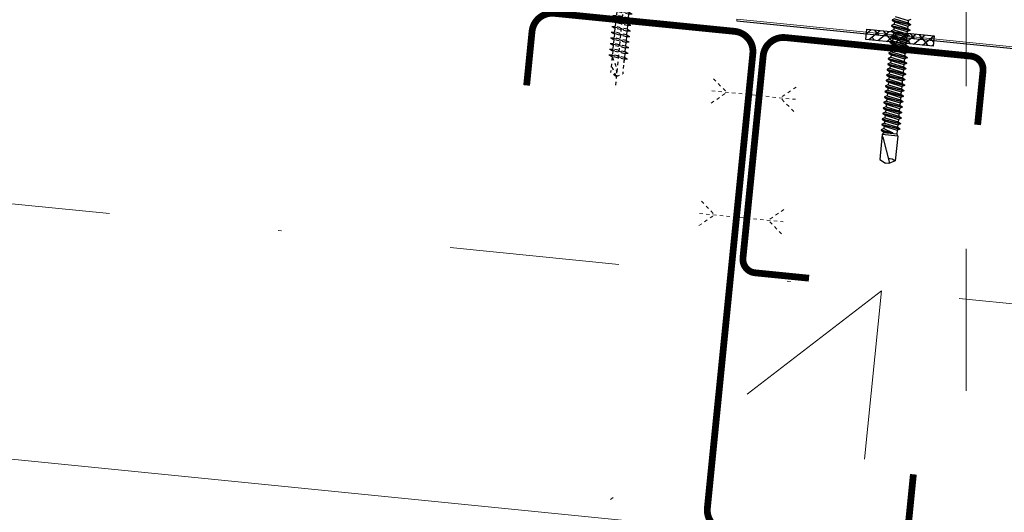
# Model space of a CAD drawing. Header units: millimetres. Extents: x 22865 to 60762, y -18816 to 15611.
# Tile 133 of 256: x 25613 to 25643, y 8743 to 8757. Entities that reach past the tile are written whole.
import ezdxf

# ---------------------------------------------------------------- set-up
doc = ezdxf.new("R2010")
doc.units = ezdxf.units.MM
for name, pattern in [('1_12', [3, 1, -1, 0, -1]), ('CENTER', [2, 1.25, -0.25, 0.25, -0.25]), ('DASHED', [15, 7, -8]), ('DASHED2', [0.375, 0.25, -0.125]), ('HIDDEN', [0.375, 0.25, -0.125])]:
    doc.linetypes.add(name, pattern=pattern)
for name, color, linetype in [('18', 1, 'Continuous'), ('35', 3, 'Continuous'), ('_izol', 1, 'Continuous'), ('GR_018', 1, 'Continuous'), ('Hatch', 8, 'Continuous'), ('plyty warstwowe PIR', 200, 'Continuous'), ('WYMIARY', 6, 'Continuous')]:
    doc.layers.add(name, color=color, linetype=linetype)
for name, color, linetype, lineweight in [('25lp', 2, 'DASHED2', 13), ('CIENKA', 1, 'Continuous', 13), ('projekt', 6, 'Continuous', 9)]:
    doc.layers.add(name, color=color, linetype=linetype, lineweight=lineweight)
doc.layers.add('OSIE SCIAN', color=151, linetype='Continuous', lineweight=18, plot=False)
doc.styles.add('1-100', font='simplex.shx', dxfattribs={"width": 0.8, "height": 15})
doc.dimstyles.new('1-100', dxfattribs={"dimscale": 0.5, "dimtxt": 100, "dimasz": 1, "dimexe": 0.18, "dimexo": 0.0625, "dimgap": 5, "dimtad": 1, "dimdec": 1, "dimzin": 0, "dimdsep": 46, "dimtxsty": '1-100', "dimblk1": 'K', "dimblk2": 'K', "dimsah": 1, "dimcen": 0.09, "dimse1": 1, "dimse2": 1, "dimadec": 0, "dimazin": 0, "dimtfac": 1, "dimtdec": 1, "dimtofl": 0, "dimtmove": 0, "dimatfit": 3, "dimldrblk": 'K', "dimfxl": 0, "dimtolj": 1, "dimtzin": 0, "dimarcsym": 0})
pattern_1 = [(219.289407, (24168.03488, 8512.97254), (0.118732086, -0.145116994), []), (309.289407, (24168.03488, 8512.97254), (0.382581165, -0.171501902), [0.46875, -0.28125])]

# ---------------------------------------------------------------- blocks, each defined once
blk = doc.blocks.new('lacznik_k')
at = {"layer": '25lp', "ltscale": 0.4}
for p, q in [((-3.62, 12.25), (0, 7.95)), ((0, 12.43), (0, -12.43)), ((3.62, 12.25), (0, 7.95)), ((-3.62, -12.25), (0, -7.95)), ((3.62, -12.25), (0, -7.95))]:
    blk.add_line(p, q, dxfattribs=at)
blk = doc.blocks.new('Śruba ze łbem sześciokątnym - 6 x80 mm bok')
at = {"layer": 'GR_018', "linetype": 'Continuous'}
for p, q in [((-2.45, 9.21), (-3.68, 9.5)), ((-3.68, -9.5), (-3.68, 9.5)), ((-2.45, 9.21), (-2.45, -9.21)), ((0, 8.5), (-2.45, 8.5)), ((0, -8.5), (0, 8.5)), ((-11.29, -4.22), (-11.29, 4.22)), ((-6.38, 4.62), (-10.8, 4.62)), ((-6.38, -5.1), (-6.38, 5.1)), ((-5.65, 5.5), (-5.89, 5.5)), ((-5.15, -5.1), (-5.15, 5.1)), ((-6.38, 2.31), (-10.84, 2.31)), ((0, 2.25), (0.23, 2.25)), ((0.46, 3.5), (0.23, 2.25)), ((-6.38, -2.31), (-10.85, -2.31)), ((-6.38, -4.62), (-10.8, -4.62)), ((-5.65, -5.5), (-5.89, -5.5)), ((-2.45, -9.21), (-3.68, -9.5)), ((0, -8.5), (-2.45, -8.5))]:
    blk.add_line(p, q, dxfattribs=at)
at = {"layer": 'GR_018', "linetype": 'CENTER', "ltscale": 0.25}
blk.add_line((-21.49, 0), (40.3, 0), dxfattribs=at)
at = {"layer": 'GR_018', "linetype": 'HIDDEN', "ltscale": 0.25}
for p, q in [((1.03, -2.25), (0.23, 2.25)), ((0.46, 3.5), (1.14, 2.25)), ((1.71, -3.5), (0.46, 3.5)), ((1.14, 2.25), (3.02, 2.25)), ((1.94, -2.25), (1.14, 2.25)), ((3.25, 3.5), (3.02, 2.25)), ((3.82, -2.25), (3.02, 2.25)), ((4.49, -3.5), (3.25, 3.5)), ((3.25, 3.5), (3.92, 2.25)), ((4.72, -2.25), (3.92, 2.25)), ((3.92, 2.25), (5.81, 2.25)), ((6.04, 3.5), (5.81, 2.25)), ((6.61, -2.25), (5.81, 2.25)), ((6.04, 3.5), (6.71, 2.25)), ((7.28, -3.5), (6.04, 3.5)), ((7.51, -2.25), (6.71, 2.25)), ((6.71, 2.25), (8.6, 2.25)), ((8.82, 3.5), (8.6, 2.25)), ((9.4, -2.25), (8.6, 2.25)), ((8.82, 3.5), (9.5, 2.25)), ((10.07, -3.5), (8.82, 3.5)), ((9.5, 2.25), (11.38, 2.25)), ((10.3, -2.25), (9.5, 2.25)), ((11.61, 3.5), (11.38, 2.25)), ((12.18, -2.25), (11.38, 2.25)), ((12.86, -3.5), (11.61, 3.5)), ((11.61, 3.5), (12.29, 2.25)), ((13.09, -2.25), (12.29, 2.25)), ((12.29, 2.25), (14.17, 2.25)), ((14.4, 3.5), (14.17, 2.25)), ((14.97, -2.25), (14.17, 2.25)), ((15.65, -3.5), (14.4, 3.5)), ((14.4, 3.5), (15.07, 2.25)), ((15.07, 2.25), (16.96, 2.25)), ((15.87, -2.25), (15.07, 2.25)), ((17.19, 3.5), (16.96, 2.25)), ((17.76, -2.25), (16.96, 2.25)), ((18.43, -3.5), (17.19, 3.5)), ((17.19, 3.5), (17.86, 2.25)), ((18.66, -2.25), (17.86, 2.25)), ((17.86, 2.25), (19.75, 2.25)), ((19.97, 3.5), (19.75, 2.25)), ((20.55, -2.25), (19.75, 2.25)), ((19.97, 3.5), (20.65, 2.25)), ((21.22, -3.5), (19.97, 3.5)), ((21.45, -2.25), (20.65, 2.25)), ((20.65, 2.25), (22.53, 2.25)), ((22.76, 3.5), (22.53, 2.25)), ((23.33, -2.25), (22.53, 2.25)), ((22.76, 3.5), (23.44, 2.25)), ((24.01, -3.5), (22.76, 3.5)), ((24.24, -2.25), (23.44, 2.25)), ((23.44, 2.25), (25.32, 2.25)), ((25.55, 3.5), (25.32, 2.25)), ((26.12, -2.25), (25.32, 2.25)), ((25.55, 3.5), (26.22, 2.25)), ((26.8, -3.5), (25.55, 3.5)), ((26.22, 2.25), (28.11, 2.25)), ((27.02, -2.25), (26.22, 2.25)), ((26.55, 2.25), (34.16, 2.25)), ((35.75, 0), (30.71, 2.25)), ((35.75, 0), (34.16, 2.25)), ((35.75, 0), (34.16, -2.25)), ((0, -2.25), (1.03, -2.25)), ((1.71, -3.5), (1.03, -2.25)), ((1.71, -3.5), (1.94, -2.25)), ((1.94, -2.25), (3.82, -2.25)), ((4.49, -3.5), (3.82, -2.25)), ((4.49, -3.5), (4.72, -2.25)), ((4.72, -2.25), (6.61, -2.25)), ((7.28, -3.5), (6.61, -2.25)), ((7.28, -3.5), (7.51, -2.25)), ((7.51, -2.25), (9.4, -2.25)), ((10.07, -3.5), (9.4, -2.25)), ((10.07, -3.5), (10.3, -2.25)), ((10.3, -2.25), (12.18, -2.25)), ((12.86, -3.5), (12.18, -2.25)), ((12.86, -3.5), (13.09, -2.25)), ((13.09, -2.25), (14.97, -2.25)), ((15.65, -3.5), (14.97, -2.25)), ((15.65, -3.5), (15.87, -2.25)), ((15.87, -2.25), (17.76, -2.25)), ((18.43, -3.5), (17.76, -2.25)), ((18.43, -3.5), (18.66, -2.25)), ((18.66, -2.25), (20.55, -2.25)), ((21.22, -3.5), (20.55, -2.25)), ((21.22, -3.5), (21.45, -2.25)), ((21.45, -2.25), (23.33, -2.25)), ((24.01, -3.5), (23.33, -2.25)), ((24.01, -3.5), (24.24, -2.25)), ((24.24, -2.25), (26.12, -2.25)), ((26.8, -3.5), (26.12, -2.25)), ((26.55, -2.25), (34.16, -2.25)), ((26.8, -3.5), (27.02, -2.25)), ((27.02, -2.25), (28.91, -2.25))]:
    blk.add_line(p, q, dxfattribs=at)
at = {"layer": 'GR_018', "linetype": 'Continuous'}
for centre, major_axis, start_param, end_param in [((36.58, 0), (-41.91, 0), -0.28188, -0.093088), ((-8.82, 3.46), (2.47, 0), 2.531707, 3.751478), ((-10.8, 4.22), (-0.491, 0), -1.570796, 0), ((-5.89, 5.1), (-0.491, 0), -1.570796, 0), ((-5.65, 5.1), (-0.491, 0), 3.141593, 4.712389), ((-2.06, 0), (-9.23, 0), -0.312174, 0.312038), ((-8.82, -3.46), (2.47, 0), 2.531707, 3.751478), ((36.58, 0), (41.91, 0), 3.234681, 3.423473), ((-10.8, -4.22), (0.491, 0), 3.141593, 4.712389), ((-5.89, -5.1), (0.491, 0), 3.141593, 4.712389), ((-5.65, -5.1), (0.491, 0), 4.712389, 6.283185)]:
    blk.add_ellipse(centre, major_axis=major_axis, ratio=0.814815, start_param=start_param, end_param=end_param, dxfattribs=at)
at = {"layer": 'GR_018', "linetype": 'HIDDEN', "ltscale": 0.25}
blk.add_ellipse((35.75, 13.62), major_axis=(16.72, 0), ratio=0.814815, start_param=4.129475, end_param=4.712389, dxfattribs=at)
blk = doc.blocks.new('K')
for p, q in [((0, -19.114), (0, 19.114)), ((-19.114, 0), (19.114, 0))]:
    blk.add_line(p, q)
blk.add_circle((0, 0), 2.016)
blk = doc.blocks.new('*D537')
at = {"layer": 'WYMIARY', "color": 0, "lineweight": -2}
blk.add_line((25128.413, 8772.429), (25624.936, 8722.777), dxfattribs=at)
at = {"layer": 'WYMIARY', "color": 0, "linetype": 'ByBlock', "lineweight": -2, "xscale": 0.5, "yscale": 0.5, "zscale": 0.5}
for p, rotation in [((25127.915, 8772.479), 174.2894068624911), ((25625.434, 8722.727), 354.2894068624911)]:
    blk.add_blockref('K', p, dxfattribs=dict(at, rotation=rotation))
at = {"layer": 'WYMIARY', "color": 0, "ltscale": 0.2, "insert": (25377.669, 8757.553), "char_height": 15, "attachment_point": 5, "rotation": 354.2894, "style": '1-100'}
blk.add_mtext('\\A1;500.0', dxfattribs=at)
blk = doc.blocks.new('*D539')
at = {"layer": 'WYMIARY', "color": 0, "lineweight": -2}
for p, q in [((25624.936, 8722.777), (25624.439, 8722.826)), ((25630.906, 8722.18), (25661.397, 8719.131))]:
    blk.add_line(p, q, dxfattribs=at)
at = {"layer": 'WYMIARY', "color": 0, "linetype": 'ByBlock', "lineweight": -2, "xscale": 0.5, "yscale": 0.5, "zscale": 0.5}
for p, rotation in [((25625.434, 8722.727), 354.2894068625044), ((25630.409, 8722.229), 174.2894068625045)]:
    blk.add_blockref('K', p, dxfattribs=dict(at, rotation=rotation))
at = {"layer": 'WYMIARY', "color": 0, "ltscale": 0.2, "insert": (25647.396, 8730.581), "char_height": 15, "attachment_point": 5, "rotation": 354.2894, "style": '1-100'}
blk.add_mtext('\\A1;5.0', dxfattribs=at)
blk = doc.blocks.new('*D2029')
at = {"layer": 'WYMIARY', "color": 0, "lineweight": -2}
blk.add_arc((26268.914, 8693.902), 157.642, 174.47113, 179.81827, dxfattribs=at)
at = {"layer": 'WYMIARY', "color": 0, "linetype": 'ByBlock', "lineweight": -2, "xscale": 0.5, "yscale": 0.5, "zscale": 0.5}
for p, rotation in [((26112.054, 8709.588), 84.3802706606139), ((26111.272, 8693.902), 269.9091362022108)]:
    blk.add_blockref('K', p, dxfattribs=dict(at, rotation=rotation))
at = {"layer": 'WYMIARY', "color": 0, "ltscale": 0.2, "insert": (26101.58, 8704.066), "char_height": 15, "attachment_point": 5, "rotation": 86.5243, "style": '1-100'}
blk.add_mtext('\\A1;6%%d', dxfattribs=at)
blk = doc.blocks.new('*D2030')
at = {"layer": 'projekt', "color": 0, "lineweight": -2, "ltscale": 0.2}
blk.add_line((27131.166, 11439.666), (23567.166, 11439.666), dxfattribs=at)
at = {"layer": 'projekt', "color": 0, "linetype": 'ByBlock', "lineweight": -2, "xscale": 0.5, "yscale": 0.5, "zscale": 0.5, "rotation": 180}
blk.add_blockref('K', (23566.666, 11439.666), dxfattribs=at)
at = {"layer": 'projekt', "color": 0, "linetype": 'ByBlock', "lineweight": -2, "xscale": 0.5, "yscale": 0.5, "zscale": 0.5}
blk.add_blockref('K', (27131.666, 11439.666), dxfattribs=at)
at = {"layer": 'projekt', "color": 0, "ltscale": 0.2, "insert": (25349.166, 11449.666), "char_height": 15, "attachment_point": 5, "style": '1-100'}
blk.add_mtext('\\A1;3565.0', dxfattribs=at)

msp = doc.modelspace()

# ---------------------------------------------------------------- hatches: boundary and pattern name
at = {"layer": 'Hatch'}
h = msp.add_hatch(dxfattribs=at)
h.set_pattern_fill('ANSI38', color=256, scale=1.5, angle=354.2894, style=0)
h.set_pattern_definition(pattern_1)
h.paths.add_polyline_path([(25640.488, 8756.884), (25640.458, 8756.585), (25638.468, 8756.784), (25638.498, 8757.083)])
h = msp.add_hatch(dxfattribs=at)
h.set_pattern_fill('ANSI38', color=256, scale=1.5, angle=354.2894, style=0)
h.set_pattern_definition(pattern_1)
h.paths.add_polyline_path([(25640.488, 8756.884), (25640.458, 8756.585), (25638.468, 8756.784), (25638.498, 8757.083)])

# ---------------------------------------------------------------- linework, layer by layer
at = {"layer": '18'}
for p, q in [((25639.231, 8757.196), (25639.229, 8757.182)), ((25639.231, 8757.196), (25639.229, 8757.182)), ((25639.309, 8757.227), (25639.231, 8757.196)), ((25639.309, 8757.227), (25639.231, 8757.196)), ((25639.231, 8757.196), (25639.77, 8757.06)), ((25639.231, 8757.196), (25639.77, 8757.06)), ((25639.247, 8757.358), (25639.246, 8757.344)), ((25639.247, 8757.358), (25639.246, 8757.344)), ((25639.246, 8757.344), (25639.316, 8757.298)), ((25639.246, 8757.344), (25639.785, 8757.209)), ((25639.246, 8757.344), (25639.316, 8757.298)), ((25639.246, 8757.344), (25639.785, 8757.209)), ((25639.325, 8757.389), (25639.247, 8757.358)), ((25639.325, 8757.389), (25639.247, 8757.358)), ((25639.247, 8757.358), (25639.786, 8757.222)), ((25639.247, 8757.358), (25639.786, 8757.222)), ((25639.316, 8757.298), (25639.309, 8757.227)), ((25639.316, 8757.298), (25639.309, 8757.227)), ((25639.309, 8757.227), (25639.699, 8757.106)), ((25639.309, 8757.227), (25639.699, 8757.106)), ((25639.316, 8757.298), (25639.706, 8757.177)), ((25639.316, 8757.298), (25639.706, 8757.177)), ((25639.325, 8757.389), (25639.715, 8757.268)), ((25639.325, 8757.389), (25639.715, 8757.268)), ((25639.333, 8757.46), (25639.722, 8757.339)), ((25639.333, 8757.46), (25639.722, 8757.339)), ((25639.785, 8757.209), (25639.706, 8757.177)), ((25639.785, 8757.209), (25639.706, 8757.177)), ((25639.722, 8757.339), (25639.715, 8757.268)), ((25639.722, 8757.339), (25639.715, 8757.268)), ((25639.715, 8757.268), (25639.786, 8757.222)), ((25639.715, 8757.268), (25639.786, 8757.222)), ((25639.801, 8757.371), (25639.722, 8757.339)), ((25639.801, 8757.371), (25639.722, 8757.339)), ((25639.786, 8757.222), (25639.785, 8757.209)), ((25639.786, 8757.222), (25639.785, 8757.209)), ((25639.277, 8756.903), (25639.198, 8756.872)), ((25639.277, 8756.903), (25639.198, 8756.872)), ((25639.214, 8757.034), (25639.213, 8757.02)), ((25639.214, 8757.034), (25639.213, 8757.02)), ((25639.213, 8757.02), (25639.752, 8756.884)), ((25639.213, 8757.02), (25639.284, 8756.974)), ((25639.213, 8757.02), (25639.752, 8756.884)), ((25639.213, 8757.02), (25639.284, 8756.974)), ((25639.293, 8757.065), (25639.214, 8757.034)), ((25639.293, 8757.065), (25639.214, 8757.034)), ((25639.214, 8757.034), (25639.754, 8756.898)), ((25639.214, 8757.034), (25639.754, 8756.898)), ((25639.229, 8757.182), (25639.768, 8757.046)), ((25639.229, 8757.182), (25639.3, 8757.136)), ((25639.229, 8757.182), (25639.768, 8757.046)), ((25639.229, 8757.182), (25639.3, 8757.136)), ((25639.284, 8756.974), (25639.277, 8756.903)), ((25639.284, 8756.974), (25639.277, 8756.903)), ((25639.277, 8756.903), (25639.667, 8756.782)), ((25639.277, 8756.903), (25639.667, 8756.782)), ((25639.284, 8756.974), (25639.674, 8756.853)), ((25639.284, 8756.974), (25639.674, 8756.853)), ((25639.3, 8757.136), (25639.293, 8757.065)), ((25639.3, 8757.136), (25639.293, 8757.065)), ((25639.293, 8757.065), (25639.683, 8756.944)), ((25639.293, 8757.065), (25639.683, 8756.944)), ((25639.3, 8757.136), (25639.69, 8757.015)), ((25639.3, 8757.136), (25639.69, 8757.015)), ((25639.69, 8757.015), (25639.683, 8756.944)), ((25639.69, 8757.015), (25639.683, 8756.944)), ((25639.683, 8756.944), (25639.754, 8756.898)), ((25639.683, 8756.944), (25639.754, 8756.898)), ((25639.768, 8757.046), (25639.69, 8757.015)), ((25639.768, 8757.046), (25639.69, 8757.015)), ((25639.706, 8757.177), (25639.699, 8757.106)), ((25639.706, 8757.177), (25639.699, 8757.106)), ((25639.699, 8757.106), (25639.77, 8757.06)), ((25639.699, 8757.106), (25639.77, 8757.06)), ((25639.754, 8756.898), (25639.752, 8756.884)), ((25639.754, 8756.898), (25639.752, 8756.884)), ((25639.77, 8757.06), (25639.768, 8757.046)), ((25639.77, 8757.06), (25639.768, 8757.046)), ((25639.77, 8757.06), (25639.768, 8757.046)), ((25639.77, 8757.06), (25639.768, 8757.046)), ((25639.182, 8756.709), (25639.181, 8756.696)), ((25639.182, 8756.709), (25639.181, 8756.696)), ((25639.181, 8756.696), (25639.251, 8756.65)), ((25639.181, 8756.696), (25639.72, 8756.56)), ((25639.181, 8756.696), (25639.251, 8756.65)), ((25639.181, 8756.696), (25639.72, 8756.56)), ((25639.261, 8756.741), (25639.182, 8756.709)), ((25639.261, 8756.741), (25639.182, 8756.709)), ((25639.182, 8756.709), (25639.721, 8756.574)), ((25639.182, 8756.709), (25639.721, 8756.574)), ((25639.198, 8756.872), (25639.197, 8756.858)), ((25639.198, 8756.872), (25639.197, 8756.858)), ((25639.197, 8756.858), (25639.736, 8756.722)), ((25639.197, 8756.858), (25639.268, 8756.812)), ((25639.197, 8756.858), (25639.736, 8756.722)), ((25639.197, 8756.858), (25639.268, 8756.812)), ((25639.198, 8756.872), (25639.737, 8756.736)), ((25639.198, 8756.872), (25639.737, 8756.736)), ((25639.251, 8756.65), (25639.244, 8756.579)), ((25639.251, 8756.65), (25639.244, 8756.579)), ((25639.251, 8756.65), (25639.641, 8756.529)), ((25639.251, 8756.65), (25639.641, 8756.529)), ((25639.268, 8756.812), (25639.261, 8756.741)), ((25639.268, 8756.812), (25639.261, 8756.741)), ((25639.261, 8756.741), (25639.65, 8756.62)), ((25639.261, 8756.741), (25639.65, 8756.62)), ((25639.268, 8756.812), (25639.658, 8756.691)), ((25639.268, 8756.812), (25639.658, 8756.691)), ((25639.658, 8756.691), (25639.65, 8756.62)), ((25639.658, 8756.691), (25639.65, 8756.62)), ((25639.65, 8756.62), (25639.721, 8756.574)), ((25639.65, 8756.62), (25639.721, 8756.574)), ((25639.736, 8756.722), (25639.658, 8756.691)), ((25639.736, 8756.722), (25639.658, 8756.691)), ((25639.674, 8756.853), (25639.667, 8756.782)), ((25639.674, 8756.853), (25639.667, 8756.782)), ((25639.667, 8756.782), (25639.737, 8756.736)), ((25639.667, 8756.782), (25639.737, 8756.736)), ((25639.752, 8756.884), (25639.674, 8756.853)), ((25639.752, 8756.884), (25639.674, 8756.853)), ((25639.737, 8756.736), (25639.736, 8756.722)), ((25639.737, 8756.736), (25639.736, 8756.722)), ((25639.15, 8756.385), (25639.148, 8756.372)), ((25639.15, 8756.385), (25639.148, 8756.372)), ((25639.148, 8756.372), (25639.687, 8756.236)), ((25639.148, 8756.372), (25639.219, 8756.326)), ((25639.148, 8756.372), (25639.687, 8756.236)), ((25639.148, 8756.372), (25639.219, 8756.326)), ((25639.228, 8756.417), (25639.15, 8756.385)), ((25639.228, 8756.417), (25639.15, 8756.385)), ((25639.15, 8756.385), (25639.689, 8756.249)), ((25639.15, 8756.385), (25639.689, 8756.249)), ((25639.166, 8756.547), (25639.164, 8756.534)), ((25639.166, 8756.547), (25639.164, 8756.534)), ((25639.164, 8756.534), (25639.235, 8756.488)), ((25639.164, 8756.534), (25639.704, 8756.398)), ((25639.164, 8756.534), (25639.235, 8756.488)), ((25639.164, 8756.534), (25639.704, 8756.398)), ((25639.244, 8756.579), (25639.166, 8756.547)), ((25639.244, 8756.579), (25639.166, 8756.547)), ((25639.166, 8756.547), (25639.705, 8756.412)), ((25639.166, 8756.547), (25639.705, 8756.412)), ((25639.219, 8756.326), (25639.212, 8756.254)), ((25639.219, 8756.326), (25639.212, 8756.254)), ((25639.219, 8756.326), (25639.609, 8756.205)), ((25639.219, 8756.326), (25639.609, 8756.205)), ((25639.235, 8756.488), (25639.228, 8756.417)), ((25639.235, 8756.488), (25639.228, 8756.417)), ((25639.228, 8756.417), (25639.618, 8756.296)), ((25639.228, 8756.417), (25639.618, 8756.296)), ((25639.235, 8756.488), (25639.625, 8756.367)), ((25639.235, 8756.488), (25639.625, 8756.367)), ((25639.244, 8756.579), (25639.634, 8756.458)), ((25639.244, 8756.579), (25639.634, 8756.458)), ((25639.625, 8756.367), (25639.618, 8756.296)), ((25639.625, 8756.367), (25639.618, 8756.296)), ((25639.704, 8756.398), (25639.625, 8756.367)), ((25639.704, 8756.398), (25639.625, 8756.367)), ((25639.641, 8756.529), (25639.634, 8756.458)), ((25639.641, 8756.529), (25639.634, 8756.458)), ((25639.634, 8756.458), (25639.705, 8756.412)), ((25639.634, 8756.458), (25639.705, 8756.412)), ((25639.72, 8756.56), (25639.641, 8756.529)), ((25639.72, 8756.56), (25639.641, 8756.529)), ((25639.705, 8756.412), (25639.704, 8756.398)), ((25639.705, 8756.412), (25639.704, 8756.398)), ((25639.721, 8756.574), (25639.72, 8756.56)), ((25639.721, 8756.574), (25639.72, 8756.56)), ((25639.721, 8756.574), (25639.72, 8756.56)), ((25639.721, 8756.574), (25639.72, 8756.56)), ((25639.117, 8756.061), (25639.116, 8756.048)), ((25639.117, 8756.061), (25639.116, 8756.048)), ((25639.116, 8756.048), (25639.187, 8756.001)), ((25639.116, 8756.048), (25639.655, 8755.912)), ((25639.116, 8756.048), (25639.187, 8756.001)), ((25639.116, 8756.048), (25639.655, 8755.912)), ((25639.196, 8756.092), (25639.117, 8756.061)), ((25639.196, 8756.092), (25639.117, 8756.061)), ((25639.117, 8756.061), (25639.656, 8755.925)), ((25639.117, 8756.061), (25639.656, 8755.925)), ((25639.133, 8756.223), (25639.132, 8756.21)), ((25639.133, 8756.223), (25639.132, 8756.21)), ((25639.132, 8756.21), (25639.203, 8756.163)), ((25639.132, 8756.21), (25639.671, 8756.074)), ((25639.132, 8756.21), (25639.203, 8756.163)), ((25639.132, 8756.21), (25639.671, 8756.074)), ((25639.212, 8756.254), (25639.133, 8756.223)), ((25639.212, 8756.254), (25639.133, 8756.223)), ((25639.133, 8756.223), (25639.673, 8756.087)), ((25639.133, 8756.223), (25639.673, 8756.087)), ((25639.203, 8756.163), (25639.196, 8756.092)), ((25639.203, 8756.163), (25639.196, 8756.092)), ((25639.196, 8756.092), (25639.586, 8755.972)), ((25639.196, 8756.092), (25639.586, 8755.972)), ((25639.203, 8756.163), (25639.593, 8756.043)), ((25639.203, 8756.163), (25639.593, 8756.043)), ((25639.212, 8756.254), (25639.602, 8756.134)), ((25639.212, 8756.254), (25639.602, 8756.134)), ((25639.593, 8756.043), (25639.586, 8755.972)), ((25639.593, 8756.043), (25639.586, 8755.972)), ((25639.671, 8756.074), (25639.593, 8756.043)), ((25639.671, 8756.074), (25639.593, 8756.043)), ((25639.609, 8756.205), (25639.602, 8756.134)), ((25639.609, 8756.205), (25639.602, 8756.134)), ((25639.602, 8756.134), (25639.673, 8756.087)), ((25639.602, 8756.134), (25639.673, 8756.087)), ((25639.687, 8756.236), (25639.609, 8756.205)), ((25639.687, 8756.236), (25639.609, 8756.205)), ((25639.618, 8756.296), (25639.689, 8756.249)), ((25639.618, 8756.296), (25639.689, 8756.249)), ((25639.673, 8756.087), (25639.671, 8756.074)), ((25639.673, 8756.087), (25639.671, 8756.074)), ((25639.673, 8756.087), (25639.671, 8756.074)), ((25639.673, 8756.087), (25639.671, 8756.074)), ((25639.689, 8756.249), (25639.687, 8756.236)), ((25639.689, 8756.249), (25639.687, 8756.236)), ((25639.085, 8755.737), (25639.083, 8755.723)), ((25639.085, 8755.737), (25639.083, 8755.723)), ((25639.163, 8755.768), (25639.085, 8755.737)), ((25639.163, 8755.768), (25639.085, 8755.737)), ((25639.085, 8755.737), (25639.624, 8755.601)), ((25639.085, 8755.737), (25639.624, 8755.601)), ((25639.101, 8755.899), (25639.1, 8755.886)), ((25639.101, 8755.899), (25639.1, 8755.886)), ((25639.1, 8755.886), (25639.639, 8755.75)), ((25639.1, 8755.886), (25639.17, 8755.839)), ((25639.1, 8755.886), (25639.639, 8755.75)), ((25639.1, 8755.886), (25639.17, 8755.839)), ((25639.18, 8755.93), (25639.101, 8755.899)), ((25639.18, 8755.93), (25639.101, 8755.899)), ((25639.101, 8755.899), (25639.64, 8755.763)), ((25639.101, 8755.899), (25639.64, 8755.763)), ((25639.17, 8755.839), (25639.163, 8755.768)), ((25639.17, 8755.839), (25639.163, 8755.768)), ((25639.163, 8755.768), (25639.553, 8755.647)), ((25639.163, 8755.768), (25639.553, 8755.647)), ((25639.17, 8755.839), (25639.56, 8755.718)), ((25639.17, 8755.839), (25639.56, 8755.718)), ((25639.187, 8756.001), (25639.18, 8755.93)), ((25639.187, 8756.001), (25639.18, 8755.93)), ((25639.18, 8755.93), (25639.569, 8755.809)), ((25639.18, 8755.93), (25639.569, 8755.809)), ((25639.187, 8756.001), (25639.577, 8755.881)), ((25639.187, 8756.001), (25639.577, 8755.881)), ((25639.639, 8755.75), (25639.56, 8755.718)), ((25639.639, 8755.75), (25639.56, 8755.718)), ((25639.577, 8755.881), (25639.569, 8755.809)), ((25639.577, 8755.881), (25639.569, 8755.809)), ((25639.569, 8755.809), (25639.64, 8755.763)), ((25639.569, 8755.809), (25639.64, 8755.763)), ((25639.655, 8755.912), (25639.577, 8755.881)), ((25639.655, 8755.912), (25639.577, 8755.881)), ((25639.586, 8755.972), (25639.656, 8755.925)), ((25639.586, 8755.972), (25639.656, 8755.925)), ((25639.64, 8755.763), (25639.639, 8755.75)), ((25639.64, 8755.763), (25639.639, 8755.75)), ((25639.656, 8755.925), (25639.655, 8755.912)), ((25639.656, 8755.925), (25639.655, 8755.912)), ((25639.131, 8755.444), (25639.052, 8755.413)), ((25639.131, 8755.444), (25639.052, 8755.413)), ((25639.069, 8755.575), (25639.067, 8755.561)), ((25639.069, 8755.575), (25639.067, 8755.561)), ((25639.067, 8755.561), (25639.606, 8755.426)), ((25639.067, 8755.561), (25639.138, 8755.515)), ((25639.067, 8755.561), (25639.606, 8755.426)), ((25639.067, 8755.561), (25639.138, 8755.515)), ((25639.147, 8755.606), (25639.069, 8755.575)), ((25639.147, 8755.606), (25639.069, 8755.575)), ((25639.069, 8755.575), (25639.608, 8755.439)), ((25639.069, 8755.575), (25639.608, 8755.439)), ((25639.083, 8755.723), (25639.154, 8755.677)), ((25639.083, 8755.723), (25639.623, 8755.588)), ((25639.083, 8755.723), (25639.154, 8755.677)), ((25639.083, 8755.723), (25639.623, 8755.588)), ((25639.138, 8755.515), (25639.131, 8755.444)), ((25639.138, 8755.515), (25639.131, 8755.444)), ((25639.131, 8755.444), (25639.521, 8755.323)), ((25639.131, 8755.444), (25639.521, 8755.323)), ((25639.138, 8755.515), (25639.528, 8755.394)), ((25639.138, 8755.515), (25639.528, 8755.394)), ((25639.154, 8755.677), (25639.147, 8755.606)), ((25639.154, 8755.677), (25639.147, 8755.606)), ((25639.147, 8755.606), (25639.537, 8755.485)), ((25639.147, 8755.606), (25639.537, 8755.485)), ((25639.154, 8755.677), (25639.544, 8755.556)), ((25639.154, 8755.677), (25639.544, 8755.556)), ((25639.544, 8755.556), (25639.537, 8755.485)), ((25639.544, 8755.556), (25639.537, 8755.485)), ((25639.537, 8755.485), (25639.608, 8755.439)), ((25639.537, 8755.485), (25639.608, 8755.439)), ((25639.623, 8755.588), (25639.544, 8755.556)), ((25639.623, 8755.588), (25639.544, 8755.556)), ((25639.56, 8755.718), (25639.553, 8755.647)), ((25639.56, 8755.718), (25639.553, 8755.647)), ((25639.553, 8755.647), (25639.624, 8755.601)), ((25639.553, 8755.647), (25639.624, 8755.601)), ((25639.624, 8755.601), (25639.623, 8755.588)), ((25639.624, 8755.601), (25639.623, 8755.588)), ((25639.036, 8755.251), (25639.035, 8755.237)), ((25639.036, 8755.251), (25639.035, 8755.237)), ((25639.035, 8755.237), (25639.574, 8755.101)), ((25639.035, 8755.237), (25639.106, 8755.191)), ((25639.035, 8755.237), (25639.574, 8755.101)), ((25639.035, 8755.237), (25639.106, 8755.191)), ((25639.115, 8755.282), (25639.036, 8755.251)), ((25639.115, 8755.282), (25639.036, 8755.251)), ((25639.036, 8755.251), (25639.575, 8755.115)), ((25639.036, 8755.251), (25639.575, 8755.115)), ((25639.052, 8755.413), (25639.051, 8755.399)), ((25639.052, 8755.413), (25639.051, 8755.399)), ((25639.051, 8755.399), (25639.122, 8755.353)), ((25639.051, 8755.399), (25639.59, 8755.263)), ((25639.051, 8755.399), (25639.122, 8755.353)), ((25639.051, 8755.399), (25639.59, 8755.263)), ((25639.052, 8755.413), (25639.592, 8755.277)), ((25639.052, 8755.413), (25639.592, 8755.277)), ((25639.106, 8755.191), (25639.098, 8755.12)), ((25639.106, 8755.191), (25639.098, 8755.12)), ((25639.106, 8755.191), (25639.495, 8755.07)), ((25639.106, 8755.191), (25639.495, 8755.07)), ((25639.122, 8755.353), (25639.115, 8755.282)), ((25639.122, 8755.353), (25639.115, 8755.282)), ((25639.115, 8755.282), (25639.505, 8755.161)), ((25639.115, 8755.282), (25639.505, 8755.161)), ((25639.122, 8755.353), (25639.512, 8755.232)), ((25639.122, 8755.353), (25639.512, 8755.232)), ((25639.512, 8755.232), (25639.505, 8755.161)), ((25639.512, 8755.232), (25639.505, 8755.161)), ((25639.505, 8755.161), (25639.575, 8755.115)), ((25639.505, 8755.161), (25639.575, 8755.115)), ((25639.59, 8755.263), (25639.512, 8755.232)), ((25639.59, 8755.263), (25639.512, 8755.232)), ((25639.528, 8755.394), (25639.521, 8755.323)), ((25639.528, 8755.394), (25639.521, 8755.323)), ((25639.521, 8755.323), (25639.592, 8755.277)), ((25639.521, 8755.323), (25639.592, 8755.277)), ((25639.606, 8755.426), (25639.528, 8755.394)), ((25639.606, 8755.426), (25639.528, 8755.394)), ((25639.592, 8755.277), (25639.59, 8755.263)), ((25639.592, 8755.277), (25639.59, 8755.263)), ((25639.608, 8755.439), (25639.606, 8755.426)), ((25639.608, 8755.439), (25639.606, 8755.426)), ((25639.004, 8754.926), (25639.002, 8754.913)), ((25639.004, 8754.926), (25639.002, 8754.913)), ((25639.002, 8754.913), (25639.542, 8754.777)), ((25639.002, 8754.913), (25639.073, 8754.867)), ((25639.002, 8754.913), (25639.542, 8754.777)), ((25639.002, 8754.913), (25639.073, 8754.867)), ((25639.082, 8754.958), (25639.004, 8754.926)), ((25639.082, 8754.958), (25639.004, 8754.926)), ((25639.004, 8754.926), (25639.543, 8754.791)), ((25639.004, 8754.926), (25639.543, 8754.791)), ((25639.02, 8755.088), (25639.019, 8755.075)), ((25639.02, 8755.088), (25639.019, 8755.075)), ((25639.019, 8755.075), (25639.089, 8755.029)), ((25639.019, 8755.075), (25639.558, 8754.939)), ((25639.019, 8755.075), (25639.089, 8755.029)), ((25639.019, 8755.075), (25639.558, 8754.939)), ((25639.098, 8755.12), (25639.02, 8755.088)), ((25639.098, 8755.12), (25639.02, 8755.088)), ((25639.02, 8755.088), (25639.559, 8754.953)), ((25639.02, 8755.088), (25639.559, 8754.953)), ((25639.073, 8754.867), (25639.066, 8754.796)), ((25639.073, 8754.867), (25639.066, 8754.796)), ((25639.073, 8754.867), (25639.463, 8754.746)), ((25639.073, 8754.867), (25639.463, 8754.746)), ((25639.089, 8755.029), (25639.082, 8754.958)), ((25639.089, 8755.029), (25639.082, 8754.958)), ((25639.082, 8754.958), (25639.472, 8754.837)), ((25639.082, 8754.958), (25639.472, 8754.837)), ((25639.089, 8755.029), (25639.479, 8754.908)), ((25639.089, 8755.029), (25639.479, 8754.908)), ((25639.098, 8755.12), (25639.488, 8754.999)), ((25639.098, 8755.12), (25639.488, 8754.999)), ((25639.479, 8754.908), (25639.472, 8754.837)), ((25639.479, 8754.908), (25639.472, 8754.837)), ((25639.558, 8754.939), (25639.479, 8754.908)), ((25639.558, 8754.939), (25639.479, 8754.908)), ((25639.495, 8755.07), (25639.488, 8754.999)), ((25639.495, 8755.07), (25639.488, 8754.999)), ((25639.488, 8754.999), (25639.559, 8754.953)), ((25639.488, 8754.999), (25639.559, 8754.953)), ((25639.574, 8755.101), (25639.495, 8755.07)), ((25639.574, 8755.101), (25639.495, 8755.07)), ((25639.559, 8754.953), (25639.558, 8754.939)), ((25639.559, 8754.953), (25639.558, 8754.939)), ((25639.575, 8755.115), (25639.574, 8755.101)), ((25639.575, 8755.115), (25639.574, 8755.101)), ((25638.971, 8754.602), (25638.97, 8754.589)), ((25638.971, 8754.602), (25638.97, 8754.589)), ((25638.97, 8754.589), (25639.509, 8754.453)), ((25638.97, 8754.589), (25639.041, 8754.543)), ((25638.97, 8754.589), (25639.509, 8754.453)), ((25638.97, 8754.589), (25639.041, 8754.543)), ((25639.05, 8754.634), (25638.971, 8754.602)), ((25639.05, 8754.634), (25638.971, 8754.602)), ((25638.971, 8754.602), (25639.51, 8754.466)), ((25638.971, 8754.602), (25639.51, 8754.466)), ((25638.988, 8754.764), (25638.986, 8754.751)), ((25638.988, 8754.764), (25638.986, 8754.751)), ((25638.986, 8754.751), (25639.057, 8754.705)), ((25638.986, 8754.751), (25639.525, 8754.615)), ((25638.986, 8754.751), (25639.057, 8754.705)), ((25638.986, 8754.751), (25639.525, 8754.615)), ((25639.066, 8754.796), (25638.988, 8754.764)), ((25639.066, 8754.796), (25638.988, 8754.764)), ((25638.988, 8754.764), (25639.527, 8754.629)), ((25638.988, 8754.764), (25639.527, 8754.629)), ((25639.057, 8754.705), (25639.05, 8754.634)), ((25639.057, 8754.705), (25639.05, 8754.634)), ((25639.05, 8754.634), (25639.44, 8754.513)), ((25639.05, 8754.634), (25639.44, 8754.513)), ((25639.057, 8754.705), (25639.447, 8754.584)), ((25639.057, 8754.705), (25639.447, 8754.584)), ((25639.066, 8754.796), (25639.456, 8754.675)), ((25639.066, 8754.796), (25639.456, 8754.675)), ((25639.447, 8754.584), (25639.44, 8754.513)), ((25639.447, 8754.584), (25639.44, 8754.513)), ((25639.525, 8754.615), (25639.447, 8754.584)), ((25639.525, 8754.615), (25639.447, 8754.584)), ((25639.463, 8754.746), (25639.456, 8754.675)), ((25639.463, 8754.746), (25639.456, 8754.675)), ((25639.456, 8754.675), (25639.527, 8754.629)), ((25639.456, 8754.675), (25639.527, 8754.629)), ((25639.542, 8754.777), (25639.463, 8754.746)), ((25639.542, 8754.777), (25639.463, 8754.746)), ((25639.472, 8754.837), (25639.543, 8754.791)), ((25639.472, 8754.837), (25639.543, 8754.791)), ((25639.527, 8754.629), (25639.525, 8754.615)), ((25639.527, 8754.629), (25639.525, 8754.615)), ((25639.543, 8754.791), (25639.542, 8754.777)), ((25639.543, 8754.791), (25639.542, 8754.777)), ((25638.939, 8754.278), (25638.938, 8754.265)), ((25638.939, 8754.278), (25638.938, 8754.265)), ((25639.017, 8754.309), (25638.939, 8754.278)), ((25639.017, 8754.309), (25638.939, 8754.278)), ((25638.939, 8754.278), (25639.478, 8754.142)), ((25638.939, 8754.278), (25639.478, 8754.142)), ((25638.955, 8754.44), (25638.954, 8754.427)), ((25638.955, 8754.44), (25638.954, 8754.427)), ((25638.954, 8754.427), (25639.025, 8754.38)), ((25638.954, 8754.427), (25639.493, 8754.291)), ((25638.954, 8754.427), (25639.025, 8754.38)), ((25638.954, 8754.427), (25639.493, 8754.291)), ((25639.034, 8754.471), (25638.955, 8754.44)), ((25639.034, 8754.471), (25638.955, 8754.44)), ((25638.955, 8754.44), (25639.494, 8754.304)), ((25638.955, 8754.44), (25639.494, 8754.304)), ((25639.025, 8754.38), (25639.017, 8754.309)), ((25639.025, 8754.38), (25639.017, 8754.309)), ((25639.017, 8754.309), (25639.407, 8754.189)), ((25639.017, 8754.309), (25639.407, 8754.189)), ((25639.025, 8754.38), (25639.414, 8754.26)), ((25639.025, 8754.38), (25639.414, 8754.26)), ((25639.041, 8754.543), (25639.034, 8754.471)), ((25639.041, 8754.543), (25639.034, 8754.471)), ((25639.034, 8754.471), (25639.424, 8754.351)), ((25639.034, 8754.471), (25639.424, 8754.351)), ((25639.041, 8754.543), (25639.431, 8754.422)), ((25639.041, 8754.543), (25639.431, 8754.422)), ((25639.493, 8754.291), (25639.414, 8754.26)), ((25639.493, 8754.291), (25639.414, 8754.26)), ((25639.431, 8754.422), (25639.424, 8754.351)), ((25639.431, 8754.422), (25639.424, 8754.351)), ((25639.424, 8754.351), (25639.494, 8754.304)), ((25639.424, 8754.351), (25639.494, 8754.304)), ((25639.509, 8754.453), (25639.431, 8754.422)), ((25639.509, 8754.453), (25639.431, 8754.422)), ((25639.44, 8754.513), (25639.51, 8754.466)), ((25639.44, 8754.513), (25639.51, 8754.466)), ((25639.494, 8754.304), (25639.493, 8754.291)), ((25639.494, 8754.304), (25639.493, 8754.291)), ((25639.51, 8754.466), (25639.509, 8754.453)), ((25639.51, 8754.466), (25639.509, 8754.453)), ((25638.923, 8754.116), (25638.921, 8754.103)), ((25638.923, 8754.116), (25638.921, 8754.103)), ((25638.921, 8754.103), (25638.992, 8754.056)), ((25638.921, 8754.103), (25639.27, 8754.028)), ((25638.921, 8754.103), (25638.992, 8754.056)), ((25638.921, 8754.103), (25639.27, 8754.028)), ((25639.001, 8754.147), (25638.923, 8754.116)), ((25639.001, 8754.147), (25638.923, 8754.116)), ((25638.923, 8754.116), (25639.27, 8754.028)), ((25638.923, 8754.116), (25639.27, 8754.028)), ((25638.938, 8754.265), (25639.008, 8754.218)), ((25638.938, 8754.265), (25639.477, 8754.129)), ((25638.938, 8754.265), (25639.008, 8754.218)), ((25638.938, 8754.265), (25639.477, 8754.129)), ((25638.989, 8754.023), (25638.951, 8753.976)), ((25638.989, 8754.023), (25638.951, 8753.976)), ((25638.992, 8754.056), (25638.989, 8754.023)), ((25638.992, 8754.056), (25638.989, 8754.023)), ((25639.387, 8753.983), (25638.989, 8754.023)), ((25639.387, 8753.983), (25638.989, 8754.023)), ((25639.27, 8754.028), (25638.992, 8754.056)), ((25639.27, 8754.028), (25638.992, 8754.056)), ((25639.008, 8754.218), (25639.001, 8754.147)), ((25639.008, 8754.218), (25639.001, 8754.147)), ((25639.001, 8754.147), (25639.27, 8754.028)), ((25639.001, 8754.147), (25639.27, 8754.028)), ((25639.008, 8754.218), (25639.398, 8754.098)), ((25639.008, 8754.218), (25639.398, 8754.098)), ((25639.398, 8754.098), (25639.387, 8753.983)), ((25639.398, 8754.098), (25639.387, 8753.983)), ((25639.477, 8754.129), (25639.398, 8754.098)), ((25639.477, 8754.129), (25639.398, 8754.098)), ((25639.414, 8754.26), (25639.407, 8754.189)), ((25639.414, 8754.26), (25639.407, 8754.189)), ((25639.407, 8754.189), (25639.478, 8754.142)), ((25639.407, 8754.189), (25639.478, 8754.142)), ((25639.478, 8754.142), (25639.477, 8754.129)), ((25639.478, 8754.142), (25639.477, 8754.129)), ((25638.951, 8753.976), (25638.878, 8753.239)), ((25638.951, 8753.976), (25638.878, 8753.239)), ((25639.414, 8753.93), (25638.951, 8753.976)), ((25639.414, 8753.93), (25638.951, 8753.976)), ((25638.973, 8753.894), (25639.17, 8753.125)), ((25638.973, 8753.894), (25639.17, 8753.125)), ((25639.414, 8753.93), (25639.34, 8753.193)), ((25639.414, 8753.93), (25639.34, 8753.193)), ((25639.387, 8753.983), (25639.414, 8753.93)), ((25639.387, 8753.983), (25639.414, 8753.93)), ((25638.878, 8753.239), (25639.05, 8753.127)), ((25638.878, 8753.239), (25639.05, 8753.127)), ((25639.149, 8753.117), (25639.05, 8753.127)), ((25639.149, 8753.117), (25639.05, 8753.127)), ((25639.34, 8753.193), (25639.149, 8753.117)), ((25639.34, 8753.193), (25639.149, 8753.117))]:
    msp.add_line(p, q, dxfattribs=at)
at = {"layer": '18', "extrusion": (0, 0, -1)}
for centre, major_axis, start_param, end_param in [((25638.958, 8753.891), (0.0149, -0.0015), 3.141593, 5.964476), ((25638.958, 8753.891), (0.0149, -0.0015), 3.141593, 5.964476), ((25639.18, 8753.084), (0.202, -0.02), 4.397225, 5.53317), ((25639.18, 8753.084), (0.202, -0.02), 4.397225, 5.53317)]:
    msp.add_ellipse(centre, major_axis=major_axis, ratio=0.9, start_param=start_param, end_param=end_param, dxfattribs=at)
at = {"layer": '35', "ltscale": 0.55, "const_width": 0.2}
for points in [[(25633.846, 8743.468), (25635.135, 8756.363, 0.414214), (25634.598, 8757.02), (25629.275, 8757.552, 0.414214), (25628.618, 8757.015), (25628.459, 8755.423)], [(25633.833, 8743.343), (25635.135, 8756.363, 0.414214), (25634.598, 8757.02), (25629.275, 8757.552, 0.414214), (25628.618, 8757.015), (25628.459, 8755.423)], [(25636.793, 8749.732), (25635.201, 8749.891, -0.414214), (25634.843, 8750.329), (25635.44, 8756.299, -0.414214), (25636.097, 8756.836), (25641.57, 8756.289, -0.414214), (25641.928, 8755.851), (25641.769, 8754.259)], [(25636.793, 8749.732), (25635.201, 8749.891, -0.414214), (25634.843, 8750.329), (25635.44, 8756.299, -0.414214), (25636.097, 8756.836), (25641.57, 8756.289, -0.414214), (25641.928, 8755.851), (25641.769, 8754.259)], [(25639.873, 8743.943), (25639.714, 8742.351, -0.414214), (25639.057, 8741.813), (25634.331, 8742.286, -0.414214), (25633.793, 8742.943), (25633.833, 8743.343)]]:
    msp.add_lwpolyline(points, format="xyb", dxfattribs=at)
at = {"layer": 'CIENKA', "color": 9}
msp.add_line((26256.432, 8680.076), (24466.432, 8859.076), dxfattribs=at)
at = {"layer": 'CIENKA', "color": 251, "linetype": 'DASHED', "ltscale": 0.6}
msp.add_line((25641.432, 8575.402), (25641.432, 8782.902), dxfattribs=at)
at = {"layer": 'Hatch'}
for p, q in [((25638.468, 8756.784), (25638.498, 8757.083)), ((25638.468, 8756.784), (25638.498, 8757.083)), ((25638.498, 8757.083), (25640.488, 8756.884)), ((25638.498, 8757.083), (25640.488, 8756.884)), ((25640.458, 8756.585), (25638.468, 8756.784)), ((25640.458, 8756.585), (25638.468, 8756.784)), ((25640.488, 8756.884), (25640.458, 8756.585)), ((25640.488, 8756.884), (25640.458, 8756.585))]:
    msp.add_line(p, q, dxfattribs=at)
at = {"layer": 'OSIE SCIAN', "color": 250, "linetype": '1_12', "lineweight": 15, "ltscale": 5}
for p, q in [((26232.179, 8690.039), (24467.179, 8866.539)), ((25638.932, 8749.363), (25480.251, 8627.046)), ((25638.932, 8749.363), (25625.251, 8612.546))]:
    msp.add_line(p, q, dxfattribs=at)
at = {"layer": 'plyty warstwowe PIR', "lineweight": -2}
msp.add_line((25634.662, 8757.328), (26301.432, 8690.651), dxfattribs=at)
at = {"layer": 'projekt', "color": 3, "lineweight": 15, "ltscale": 0.02}
for q in [(25634.662, 8757.328), (25634.662, 8757.328), (25734.17, 8747.427)]:
    msp.add_line((25634.667, 8757.377), q, dxfattribs=at)

# ---------------------------------------------------------------- block references
at = {"yscale": 0.07999999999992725, "zscale": 0.1}
for xscale, rotation in [(-0.06000000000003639, 84.2894068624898), (-0.06000000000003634, 84.28940686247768)]:
    msp.add_blockref('Śruba ze łbem sześciokątnym - 6 x80 mm bok', (25631.319, 8757.825), dxfattribs=dict(at, xscale=xscale, rotation=rotation))
at = {"layer": '_izol', "zscale": 0.1}
for p, xscale, yscale, rotation in [((25635.159, 8755.137), 0.1, 0.1, 84.28940686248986), ((25635.159, 8755.137), 0.1, 0.09999999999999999, 84.28940686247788), ((25634.798, 8751.523), -0.1, 0.1, 84.28940686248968), ((25634.798, 8751.523), -0.1, 0.09999999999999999, 84.28940686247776)]:
    msp.add_blockref('lacznik_k', p, dxfattribs=dict(at, xscale=xscale, yscale=yscale, rotation=rotation))

# ---------------------------------------------------------------- dimensions: what is measured, and where the dimension line sits
at = {"layer": 'projekt', "color": 5, "ltscale": 0.2}
dim = msp.add_linear_dim(base=(23566.666, 11439.666), p1=(27131.666, 6344.063), p2=(23566.666, 6344.063), dimstyle='1-100', dxfattribs=at)
dim.commit()
dim.dimension.update_dxf_attribs({"geometry": '*D2030', "text_midpoint": (25349.166, 11449.666)})
at = {"layer": 'WYMIARY'}
for p1, p2, distance, picture, middle in [((25132.228, 8815.603), (25629.746, 8765.851), -43.339, '*D537', (25377.669, 8757.553)), ((25629.475, 8763.143), (25634.451, 8762.646), -40.618, '*D539', (25647.396, 8730.581))]:
    dim = msp.add_aligned_dim(p1=p1, p2=p2, distance=distance, dimstyle='1-100', override={"dimtxsty": '1-100', "dimldrblk": 'K'}, dxfattribs=at)
    dim.commit()
    dim.dimension.update_dxf_attribs({"geometry": picture, "text_midpoint": middle})
dim = msp.add_angular_dim_2l(base=(26111.359, 8699.139), line1=((25634.662, 8757.328), (26301.432, 8690.651)), line2=((26137.278, 8693.902), (26256.432, 8693.902)), dimstyle='1-100', override={"dimdec": 0, "dimtxsty": '1-100', "dimldrblk": 'K'}, dxfattribs=at)
dim.commit()
dim.dimension.update_dxf_attribs({"geometry": '*D2029', "text_midpoint": (26111.562, 8703.46), "dimtype": 162})

doc.saveas('drawing.dxf')
